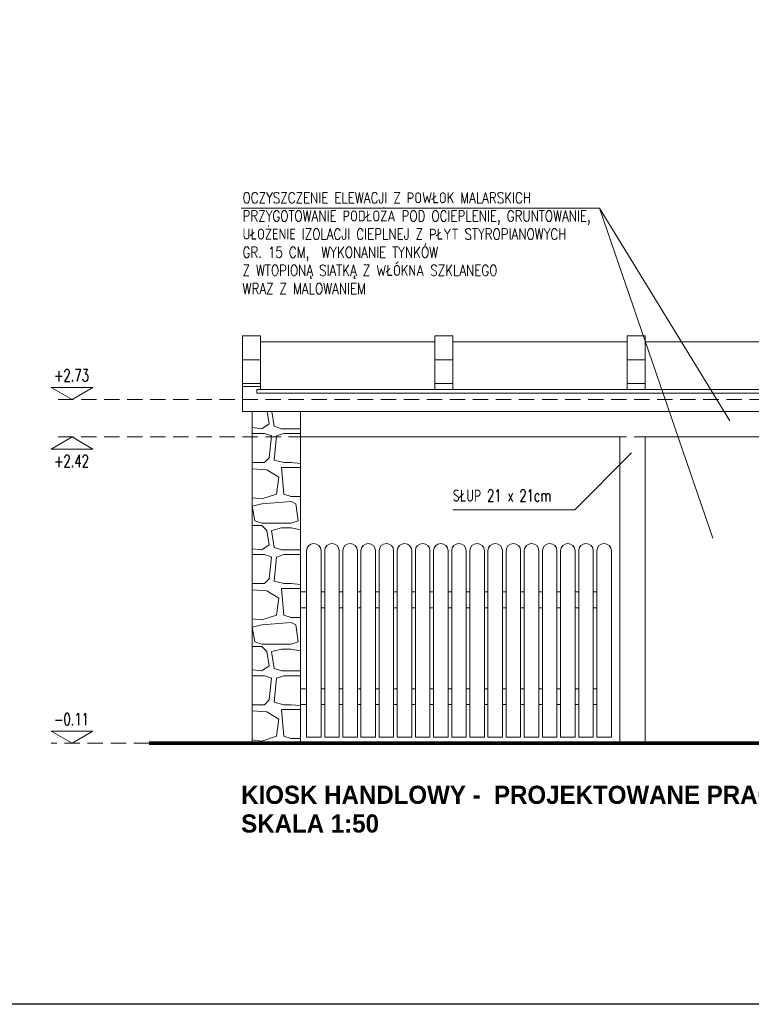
# Model space of a CAD drawing. Header units: millimetres. Extents: x 14400 to 93787, y -21104 to 39413.
# Tile 167 of 256: x 28120 to 28725, y 9527 to 10340. Entities that reach past the tile are written whole.
import ezdxf
from ezdxf.enums import TextEntityAlignment as Align

# ---------------------------------------------------------------- set-up
doc = ezdxf.new("R2010")
doc.units = ezdxf.units.MM
doc.linetypes.add('HIDDEN', pattern=[9.525, 6.35, -3.175])
for name, color, linetype, lineweight in [('!MODUS_HATCH', 4, 'Continuous', 5), ('!MODUS_OPIS', 3, 'Continuous', 13), ('__MODUS_ŚCIANY', 2, 'Continuous', 35), ('Cienka', 3, 'Continuous', 9), ('Opis', 8, 'Continuous', 13), ('Widok', 1, 'Continuous', 15)]:
    doc.layers.add(name, color=color, linetype=linetype, lineweight=lineweight)
doc.styles.add('ARCHETYP', font='romans.shx', dxfattribs={"height": 15})
doc.styles.add('STYLE10', font='arialbd.ttf')
doc.styles.add('TXT', font='simplex.shx', dxfattribs={"width": 0.8})

msp = doc.modelspace()

# ---------------------------------------------------------------- hatches: boundary and pattern name
at = {"layer": '!MODUS_HATCH'}
h = msp.add_hatch(dxfattribs=at)
h.set_pattern_fill('HSTON3E0', color=256, scale=2, angle=180, pattern_type=2)
h.set_pattern_definition([(180, (5744.09, -2), (-1e-14, -100), [6, -94]), (180, (5744.09, -98), (-1e-14, -100), [8, -92]), (180, (5744.09, -80), (-1e-14, -100), [8, -92]), (180, (5744.09, -76), (-1e-14, -100), [24, -76]), (184.76364, (5744.09, -58), (-4e-07, -100), [24.083, -1180.0763]), (184.76364, (5644.09, -58), (-4e-07, -100), [24.083, -1180.0763]), (184.76364, (5544.09, -58), (-4e-07, -100), [24.083, -1180.0763]), (184.76364, (5444.09, -58), (-4e-07, -100), [24.083, -1180.0763]), (184.76364, (5344.09, -58), (-4e-07, -100), [24.083, -1180.0763]), (184.76364, (5244.09, -58), (-4e-07, -100), [24.083, -1180.0763]), (184.76364, (5144.09, -58), (-4e-07, -100), [24.083, -1180.0763]), (184.76364, (5044.09, -58), (-4e-07, -100), [24.083, -1180.0763]), (184.76364, (4944.09, -58), (-4e-07, -100), [24.083, -1180.0763]), (184.76364, (4844.09, -58), (-4e-07, -100), [24.083, -1180.0763]), (184.76364, (4744.09, -58), (-4e-07, -100), [24.083, -1180.0763]), (184.76364, (4644.09, -58), (-4e-07, -100), [24.083, -1180.0763]), (180, (5744.09, -54), (-1e-14, -100), [0, -100]), (180, (5744.09, -26), (-1e-14, -100), [6, -94]), (180, (5744.09, -30), (-1e-14, -100), [0, -100]), (99.462326, (5726.09, -94), (5e-06, -99.999997), [12.16553, -596.1107]), (99.462326, (5710.09, -74), (5e-06, -99.999997), [12.16553, -596.1107]), (99.462326, (5654.09, -74), (5e-06, -99.999997), [12.16553, -596.1107]), (98.130104, (5680.09, -74), (5e-06, -100), [14.14214, -692.96466]), (291.8014, (5694.09, -82), (3e-06, -100), [10.7703, -527.74615]), (291.8014, (5594.09, -82), (3e-06, -100), [10.7703, -527.74615]), (270, (5660.09, -84), (100, -2e-14), [12, -88]), (82.875, (5692.09, -48), (1.14e-05, -100.000001), [16.1245, -790.10126]), (81.869904, (5732.09, -52), (2.4e-05, -100.000002), [14.14214, -692.96466]), (84.28943, (5660.09, -52), (2.15e-05, -100.0000025), [20.09975, -984.8878]), (90, (5674.09, -26), (-100, 6e-15), [20, -80]), (83.65982, (5726.09, -22), (2e-05, -100.0000007), [18.11077, -887.42773]), (96.340187, (5702.09, -26), (-3.4e-06, -100.0000004), [18.11077, -887.42773]), (99.462326, (5692.09, -96), (5e-06, -99.999997), [12.16553, -596.1107]), (99.462326, (5666.09, -94), (5e-06, -99.999997), [12.16553, -596.1107]), (98.130104, (5650.09, -74), (5e-06, -100), [14.14214, -692.96466]), (99.462326, (5676.09, -76), (5e-06, -99.999997), [12.16553, -596.1107]), (82.875, (5664.09, -50), (1.14e-05, -100.000001), [16.1245, -790.10126]), (102.5288, (5672.09, -24), (-7e-06, -99.999999), [18.4391, -903.5154]), (102.5288, (5572.09, -24), (-7e-06, -99.999999), [18.4391, -903.5154]), (96.340187, (5706.09, -24), (-3.4e-06, -100.0000004), [18.11077, -887.42773]), (84.28943, (5730.09, -24), (2.15e-05, -100.0000025), [20.09975, -984.8878]), (99.462326, (5714.09, -74), (5e-06, -99.999997), [12.16553, -596.1107]), (83.65982, (5688.09, -52), (2e-05, -100.0000007), [18.11077, -887.42773]), (95.194435, (5738.09, -52), (5.7e-06, -99.9999972), [22.09072, -1082.44543]), (180, (5686.09, -80), (-1e-14, -100), [16, -84]), (186.3402, (5704.09, -76), (6e-09, -100), [18.1108, -887.4277]), (186.3402, (5604.09, -76), (6e-09, -100), [18.1108, -887.4277]), (186.3402, (5504.09, -76), (6e-09, -100), [18.1108, -887.4277]), (186.3402, (5404.09, -76), (6e-09, -100), [18.1108, -887.4277]), (186.3402, (5304.09, -76), (6e-09, -100), [18.1108, -887.4277]), (186.3402, (5204.09, -76), (6e-09, -100), [18.1108, -887.4277]), (186.3402, (5104.09, -76), (6e-09, -100), [18.1108, -887.4277]), (186.3402, (5004.09, -76), (6e-09, -100), [18.1108, -887.4277]), (186.3402, (4904.09, -76), (6e-09, -100), [18.1108, -887.4277]), (189.4623, (5670.09, -78), (-1e-06, -100), [12.1655, -596.1107]), (189.4623, (5570.09, -78), (-1e-06, -100), [12.1655, -596.1107]), (189.4623, (5470.09, -78), (-1e-06, -100), [12.1655, -596.1107]), (189.4623, (5370.09, -78), (-1e-06, -100), [12.1655, -596.1107]), (189.4623, (5270.09, -78), (-1e-06, -100), [12.1655, -596.1107]), (189.4623, (5170.09, -78), (-1e-06, -100), [12.1655, -596.1107]), (172.875, (5672.09, -60), (2e-07, -100), [16.1245, -790.1013]), (172.875, (5572.09, -60), (2e-07, -100), [16.1245, -790.1013]), (172.875, (5472.09, -60), (2e-07, -100), [16.1245, -790.1013]), (172.875, (5372.09, -60), (2e-07, -100), [16.1245, -790.1013]), (172.875, (5272.09, -60), (2e-07, -100), [16.1245, -790.1013]), (172.875, (5172.09, -60), (2e-07, -100), [16.1245, -790.1013]), (172.875, (5072.09, -60), (2e-07, -100), [16.1245, -790.1013]), (172.875, (4972.09, -60), (2e-07, -100), [16.1245, -790.1013]), (168.69007, (5654.09, -82), (3e-07, -100), [10.198, -499.704]), (168.69007, (5554.09, -82), (3e-07, -100), [10.198, -499.704]), (168.69007, (5454.09, -82), (3e-07, -100), [10.198, -499.704]), (168.69007, (5354.09, -82), (3e-07, -100), [10.198, -499.704]), (168.69007, (5254.09, -82), (3e-07, -100), [10.198, -499.704]), (180, (5654.09, -54), (-1e-14, -100), [10, -90]), (180, (5682.09, -56), (-1e-14, -100), [12, -88]), (180, (5684.09, -32), (-1e-14, -100), [14, -86]), (180, (5654.09, -30), (-1e-14, -100), [10, -90]), (174.80557, (5666.09, -28), (3e-07, -100), [22.0907, -1082.4454]), (174.80557, (5566.09, -28), (3e-07, -100), [22.0907, -1082.4454]), (174.80557, (5466.09, -28), (3e-07, -100), [22.0907, -1082.4454]), (174.80557, (5366.09, -28), (3e-07, -100), [22.0907, -1082.4454]), (174.80557, (5266.09, -28), (3e-07, -100), [22.0907, -1082.4454]), (174.80557, (5166.09, -28), (3e-07, -100), [22.0907, -1082.4454]), (174.80557, (5066.09, -28), (3e-07, -100), [22.0907, -1082.4454]), (174.80557, (4966.09, -28), (3e-07, -100), [22.0907, -1082.4454]), (174.80557, (4866.09, -28), (3e-07, -100), [22.0907, -1082.4454]), (174.80557, (4766.09, -28), (3e-07, -100), [22.0907, -1082.4454]), (174.80557, (4666.09, -28), (3e-07, -100), [22.0907, -1082.4454]), (180, (5664.09, -2), (-1e-14, -100), [20, -80]), (187.125, (5696.09, -2), (-2e-07, -100), [16.1245, -790.1013]), (187.125, (5596.09, -2), (-2e-07, -100), [16.1245, -790.1013]), (187.125, (5496.09, -2), (-2e-07, -100), [16.1245, -790.1013]), (187.125, (5396.09, -2), (-2e-07, -100), [16.1245, -790.1013]), (187.125, (5296.09, -2), (-2e-07, -100), [16.1245, -790.1013]), (187.125, (5196.09, -2), (-2e-07, -100), [16.1245, -790.1013]), (187.125, (5096.09, -2), (-2e-07, -100), [16.1245, -790.1013]), (187.125, (4996.09, -2), (-2e-07, -100), [16.1245, -790.1013]), (187.125, (5696.09, -28), (-2e-07, -100), [16.1245, -790.1013]), (187.125, (5596.09, -28), (-2e-07, -100), [16.1245, -790.1013]), (187.125, (5496.09, -28), (-2e-07, -100), [16.1245, -790.1013]), (187.125, (5396.09, -28), (-2e-07, -100), [16.1245, -790.1013]), (187.125, (5296.09, -28), (-2e-07, -100), [16.1245, -790.1013]), (187.125, (5196.09, -28), (-2e-07, -100), [16.1245, -790.1013]), (187.125, (5096.09, -28), (-2e-07, -100), [16.1245, -790.1013]), (187.125, (4996.09, -28), (-2e-07, -100), [16.1245, -790.1013]), (180, (5722.09, -2), (-1e-14, -100), [10, -90]), (175.6013, (5724.09, -32), (-4e-07, -100), [26.077, -1277.7637]), (175.6013, (5624.09, -32), (-4e-07, -100), [26.077, -1277.7637]), (175.6013, (5524.09, -32), (-4e-07, -100), [26.077, -1277.7637]), (175.6013, (5424.09, -32), (-4e-07, -100), [26.077, -1277.7637]), (175.6013, (5324.09, -32), (-4e-07, -100), [26.077, -1277.7637]), (175.6013, (5224.09, -32), (-4e-07, -100), [26.077, -1277.7637]), (175.6013, (5124.09, -32), (-4e-07, -100), [26.077, -1277.7637]), (175.6013, (5024.09, -32), (-4e-07, -100), [26.077, -1277.7637]), (175.6013, (4924.09, -32), (-4e-07, -100), [26.077, -1277.7637]), (175.6013, (4824.09, -32), (-4e-07, -100), [26.077, -1277.7637]), (175.6013, (4724.09, -32), (-4e-07, -100), [26.077, -1277.7637]), (175.6013, (4624.09, -32), (-4e-07, -100), [26.077, -1277.7637]), (175.6013, (4524.09, -32), (-4e-07, -100), [26.077, -1277.7637]), (172.875, (5720.09, -56), (2e-07, -100), [16.1245, -790.1013]), (172.875, (5620.09, -56), (2e-07, -100), [16.1245, -790.1013]), (172.875, (5520.09, -56), (2e-07, -100), [16.1245, -790.1013]), (172.875, (5420.09, -56), (2e-07, -100), [16.1245, -790.1013]), (172.875, (5320.09, -56), (2e-07, -100), [16.1245, -790.1013]), (172.875, (5220.09, -56), (2e-07, -100), [16.1245, -790.1013]), (172.875, (5120.09, -56), (2e-07, -100), [16.1245, -790.1013]), (172.875, (5020.09, -56), (2e-07, -100), [16.1245, -790.1013]), (186.3402, (5704.09, -56), (6e-09, -100), [18.1108, -887.4277]), (186.3402, (5604.09, -56), (6e-09, -100), [18.1108, -887.4277]), (186.3402, (5504.09, -56), (6e-09, -100), [18.1108, -887.4277]), (186.3402, (5404.09, -56), (6e-09, -100), [18.1108, -887.4277]), (186.3402, (5304.09, -56), (6e-09, -100), [18.1108, -887.4277]), (186.3402, (5204.09, -56), (6e-09, -100), [18.1108, -887.4277]), (186.3402, (5104.09, -56), (6e-09, -100), [18.1108, -887.4277]), (186.3402, (5004.09, -56), (6e-09, -100), [18.1108, -887.4277]), (186.3402, (4904.09, -56), (6e-09, -100), [18.1108, -887.4277]), (98.130104, (5730.09, -96), (5e-06, -100), [14.14214, -692.96466]), (180, (5720.09, -78), (-1e-14, -100), [18, -82]), (173.6598, (5720.09, -98), (-6e-09, -100), [18.1108, -887.4277]), (173.6598, (5620.09, -98), (-6e-09, -100), [18.1108, -887.4277]), (173.6598, (5520.09, -98), (-6e-09, -100), [18.1108, -887.4277]), (173.6598, (5420.09, -98), (-6e-09, -100), [18.1108, -887.4277]), (173.6598, (5320.09, -98), (-6e-09, -100), [18.1108, -887.4277]), (173.6598, (5220.09, -98), (-6e-09, -100), [18.1108, -887.4277]), (173.6598, (5120.09, -98), (-6e-09, -100), [18.1108, -887.4277]), (173.6598, (5020.09, -98), (-6e-09, -100), [18.1108, -887.4277]), (173.6598, (4920.09, -98), (-6e-09, -100), [18.1108, -887.4277]), (187.125, (5686.09, -98), (-2e-07, -100), [16.1245, -790.1013]), (187.125, (5586.09, -98), (-2e-07, -100), [16.1245, -790.1013]), (187.125, (5486.09, -98), (-2e-07, -100), [16.1245, -790.1013]), (187.125, (5386.09, -98), (-2e-07, -100), [16.1245, -790.1013]), (187.125, (5286.09, -98), (-2e-07, -100), [16.1245, -790.1013]), (187.125, (5186.09, -98), (-2e-07, -100), [16.1245, -790.1013]), (187.125, (5086.09, -98), (-2e-07, -100), [16.1245, -790.1013]), (187.125, (4986.09, -98), (-2e-07, -100), [16.1245, -790.1013]), (180, (5654.09, -98), (-1e-14, -100), [10, -90]), (14.03625, (5712.09, -62), (1e-05, -100), [8.2462, -404.0644]), (14.03625, (5612.09, -62), (1e-05, -100), [8.2462, -404.0644]), (14.03625, (5512.09, -62), (1e-05, -100), [8.2462, -404.0644]), (14.03625, (5412.09, -62), (1e-05, -100), [8.2462, -404.0644]), (116.56505, (5674.09, -64), (-2e-06, -100), [4.47214, -219.13466]), (45, (5652.09, -62), (1e-05, -100), [5.65685, -135.7645]), (180, (5722.09, -26), (-1e-14, -100), [10, -90]), (333.43495, (5644.09, -58), (-5e-06, -100), [4.4721, -219.13466]), (333.43495, (5544.09, -58), (-5e-06, -100), [4.4721, -219.13466]), (18.43495, (5644.09, -76), (1e-05, -100), [6.3246, -309.9032]), (18.43495, (5544.09, -76), (1e-05, -100), [6.3246, -309.9032]), (18.43495, (5444.09, -76), (1e-05, -100), [6.3246, -309.9032]), (161.56505, (5720.09, -76), (2e-07, -100), [6.3246, -309.9032]), (161.56505, (5620.09, -76), (2e-07, -100), [6.3246, -309.9032]), (161.56505, (5520.09, -76), (2e-07, -100), [6.3246, -309.9032]), (146.30993, (5686.09, -78), (3e-06, -100), [7.2111, -353.344]), (146.30993, (5586.09, -78), (3e-06, -100), [7.2111, -353.344]), (146.30993, (5486.09, -78), (3e-06, -100), [7.2111, -353.344]), (123.69007, (5670.09, -100), (4e-06, -100), [7.2111, -353.344]), (123.69007, (5570.09, -100), (4e-06, -100), [7.2111, -353.344]), (135, (5702.09, -96), (-5e-15, -100), [5.65685, -135.7645]), (161.56505, (5736.09, -98), (2e-07, -100), [6.3246, -309.9032]), (161.56505, (5636.09, -98), (2e-07, -100), [6.3246, -309.9032]), (161.56505, (5536.09, -98), (2e-07, -100), [6.3246, -309.9032]), (146.30993, (5680.09, -30), (3e-06, -100), [7.2111, -353.344]), (146.30993, (5580.09, -30), (3e-06, -100), [7.2111, -353.344]), (146.30993, (5480.09, -30), (3e-06, -100), [7.2111, -353.344]), (161.56505, (5712.09, -26), (2e-07, -100), [6.3246, -309.9032]), (161.56505, (5612.09, -26), (2e-07, -100), [6.3246, -309.9032]), (161.56505, (5512.09, -26), (2e-07, -100), [6.3246, -309.9032]), (135, (5670.09, -56), (-5e-15, -100), [8.4853, -132.9361]), (315, (5686.09, -80), (-2e-14, -100), [5.65685, -135.7645]), (341.56505, (5654.09, -82), (-6e-06, -100), [6.3246, -309.9032]), (341.56505, (5554.09, -82), (-6e-06, -100), [6.3246, -309.9032]), (341.56505, (5454.09, -82), (-6e-06, -100), [6.3246, -309.9032]), (315, (5720.09, -78), (-2e-14, -100), [5.65685, -135.7645]), (303.69007, (5704.09, -56), (7e-06, -100), [7.2111, -353.344]), (303.69007, (5604.09, -56), (7e-06, -100), [7.2111, -353.344]), (329.03624, (5724.09, -32), (-7e-06, -100), [11.662, -571.4333]), (329.03624, (5624.09, -32), (-7e-06, -100), [11.662, -571.4333]), (329.03624, (5524.09, -32), (-7e-06, -100), [11.662, -571.4333]), (329.03624, (5424.09, -32), (-7e-06, -100), [11.662, -571.4333]), (329.03624, (5324.09, -32), (-7e-06, -100), [11.662, -571.4333]), (341.56505, (5684.09, -32), (-6e-06, -100), [6.3246, -309.9032]), (341.56505, (5584.09, -32), (-6e-06, -100), [6.3246, -309.9032]), (341.56505, (5484.09, -32), (-6e-06, -100), [6.3246, -309.9032]), (345.96376, (5654.09, -30), (-3e-06, -100), [8.2462, -404.0644]), (345.96376, (5554.09, -30), (-3e-06, -100), [8.2462, -404.0644]), (345.96376, (5454.09, -30), (-3e-06, -100), [8.2462, -404.0644]), (345.96376, (5354.09, -30), (-3e-06, -100), [8.2462, -404.0644]), (315, (5664.09, -2), (-2e-14, -100), [5.65685, -135.7645]), (303.69007, (5696.09, -2), (7e-06, -100), [7.2111, -353.344]), (303.69007, (5596.09, -2), (7e-06, -100), [7.2111, -353.344]), (341.56505, (5722.09, -2), (-6e-06, -100), [6.3246, -309.9032]), (341.56505, (5622.09, -2), (-6e-06, -100), [6.3246, -309.9032]), (341.56505, (5522.09, -2), (-6e-06, -100), [6.3246, -309.9032]), (198.43495, (5738.09, -2), (-2e-07, -100), [6.3246, -309.9032]), (198.43495, (5638.09, -2), (-2e-07, -100), [6.3246, -309.9032]), (198.43495, (5538.09, -2), (-2e-07, -100), [6.3246, -309.9032]), (198.43495, (5680.09, -4), (-2e-07, -100), [6.3246, -309.9032]), (198.43495, (5580.09, -4), (-2e-07, -100), [6.3246, -309.9032]), (198.43495, (5480.09, -4), (-2e-07, -100), [6.3246, -309.9032]), (206.56505, (5670.09, -32), (-2e-06, -100), [4.4721, -219.13466]), (206.56505, (5570.09, -32), (-2e-06, -100), [4.4721, -219.13466]), (206.56505, (5698.09, -30), (-2e-06, -100), [4.4721, -219.13466]), (206.56505, (5598.09, -30), (-2e-06, -100), [4.4721, -219.13466]), (194.03624, (5686.09, -58), (-1e-07, -100), [8.2462, -404.0644]), (194.03624, (5586.09, -58), (-1e-07, -100), [8.2462, -404.0644]), (194.03624, (5486.09, -58), (-1e-07, -100), [8.2462, -404.0644]), (194.03624, (5386.09, -58), (-1e-07, -100), [8.2462, -404.0644]), (198.43495, (5670.09, -80), (-2e-07, -100), [6.3246, -309.9032]), (198.43495, (5570.09, -80), (-2e-07, -100), [6.3246, -309.9032]), (198.43495, (5470.09, -80), (-2e-07, -100), [6.3246, -309.9032]), (194.03624, (5736.09, -80), (-1e-07, -100), [8.2462, -404.0644]), (194.03624, (5636.09, -80), (-1e-07, -100), [8.2462, -404.0644]), (194.03624, (5536.09, -80), (-1e-07, -100), [8.2462, -404.0644]), (194.03624, (5436.09, -80), (-1e-07, -100), [8.2462, -404.0644]), (206.56505, (5702.09, -78), (-2e-06, -100), [8.9443, -214.6625]), (206.56505, (5602.09, -78), (-2e-06, -100), [8.9443, -214.6625]), (180, (5744.09, -30), (-1e-14, -100), [8, -92]), (206.56505, (5712.09, -2), (-2e-06, -100), [8.9443, -214.6625]), (206.56505, (5612.09, -2), (-2e-06, -100), [8.9443, -214.6625]), (33.69006, (5666.09, -28), (5e-07, -100), [7.2111, -353.344]), (33.69006, (5566.09, -28), (5e-07, -100), [7.2111, -353.344]), (33.69006, (5466.09, -28), (5e-07, -100), [7.2111, -353.344]), (165.96376, (5738.09, -26), (1e-07, -100), [8.2462, -404.0644]), (165.96376, (5638.09, -26), (1e-07, -100), [8.2462, -404.0644]), (165.96376, (5538.09, -26), (1e-07, -100), [8.2462, -404.0644]), (165.96376, (5438.09, -26), (1e-07, -100), [8.2462, -404.0644]), (45, (5722.09, -26), (1e-05, -100), [5.65685, -135.7645]), (18.43495, (5720.09, -56), (1e-05, -100), [12.6491, -303.5786]), (18.43495, (5620.09, -56), (1e-05, -100), [12.6491, -303.5786]), (18.43495, (5520.09, -56), (1e-05, -100), [12.6491, -303.5786]), (161.56505, (5744.09, -54), (2e-07, -100), [6.3246, -309.9032]), (161.56505, (5644.09, -54), (2e-07, -100), [6.3246, -309.9032]), (161.56505, (5544.09, -54), (2e-07, -100), [6.3246, -309.9032]), (33.69006, (5682.09, -56), (5e-07, -100), [7.2111, -353.344]), (33.69006, (5582.09, -56), (5e-07, -100), [7.2111, -353.344]), (33.69006, (5482.09, -56), (5e-07, -100), [7.2111, -353.344]), (18.43495, (5654.09, -54), (1e-05, -100), [6.3246, -309.9032]), (18.43495, (5554.09, -54), (1e-05, -100), [6.3246, -309.9032]), (18.43495, (5454.09, -54), (1e-05, -100), [6.3246, -309.9032]), (18.43495, (5670.09, -78), (1e-05, -100), [6.3246, -309.9032]), (18.43495, (5570.09, -78), (1e-05, -100), [6.3246, -309.9032]), (18.43495, (5470.09, -78), (1e-05, -100), [6.3246, -309.9032]), (18.43495, (5704.09, -76), (1e-05, -100), [6.3246, -309.9032]), (18.43495, (5604.09, -76), (1e-05, -100), [6.3246, -309.9032]), (18.43495, (5504.09, -76), (1e-05, -100), [6.3246, -309.9032]), (33.69006, (5720.09, -98), (5e-07, -100), [7.2111, -353.344]), (33.69006, (5620.09, -98), (5e-07, -100), [7.2111, -353.344]), (33.69006, (5520.09, -98), (5e-07, -100), [7.2111, -353.344]), (18.43495, (5654.09, -98), (1e-05, -100), [6.3246, -309.9032]), (18.43495, (5554.09, -98), (1e-05, -100), [6.3246, -309.9032]), (18.43495, (5454.09, -98), (1e-05, -100), [6.3246, -309.9032]), (18.43495, (5686.09, -98), (1e-05, -100), [6.3246, -309.9032]), (18.43495, (5586.09, -98), (1e-05, -100), [6.3246, -309.9032]), (18.43495, (5486.09, -98), (1e-05, -100), [6.3246, -309.9032]), (18.43495, (5696.09, -28), (1e-05, -100), [6.3246, -309.9032]), (18.43495, (5596.09, -28), (1e-05, -100), [6.3246, -309.9032]), (18.43495, (5496.09, -28), (1e-05, -100), [6.3246, -309.9032]), (303.69007, (5654.09, -74), (7e-06, -100), [7.2111, -353.344]), (303.69007, (5554.09, -74), (7e-06, -100), [7.2111, -353.344]), (153.43495, (5704.09, -54), (2e-06, -100), [13.4164, -210.1904]), (153.43495, (5604.09, -54), (2e-06, -100), [13.4164, -210.1904])])
h.paths.add_polyline_path([(28311.99179, 10016.39424), (28351.99179, 10016.39424), (28351.99179, 9742.23322), (28311.99179, 9742.23322)])

# ---------------------------------------------------------------- linework, layer by layer
at = {"layer": '!MODUS_OPIS'}
for points in [[(28163.12824, 10026.23322), (28180.44875, 10036.23322), (28145.80774, 10036.23322)], [(28163.12824, 9995.23322), (28180.44875, 9985.23322), (28145.80774, 9985.23322)], [(28163.12824, 9742.23322), (28180.44875, 9752.23322), (28145.80774, 9752.23322)]]:
    msp.add_lwpolyline(points, close=True, dxfattribs=at)
at = {"layer": '!MODUS_OPIS', "linetype": 'HIDDEN', "ltscale": 2}
for points in [[(29383.49179, 10026.23322), (28145.80774, 10026.23322)], [(29383.49179, 9995.23322), (28145.80774, 9995.23322)], [(28226.81838, 9742.23322), (28145.80774, 9742.23322)]]:
    msp.add_lwpolyline(points, dxfattribs=at)
at = {"layer": '__MODUS_ŚCIANY', "ltscale": 2, "const_width": 3}
msp.add_lwpolyline([(28226.81838, 9742.23322), (28879.12221, 9742.23322), (28963.43555, 9747.23322), (29559.62994, 9747.23322)], dxfattribs=at)
at = {"layer": 'Cienka', "ltscale": 2}
for points in [[(28362.99179, 9907.23322), (28362.99179, 9907.23322, -0.414213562), (28368.99179, 9901.23322), (28368.99179, 9747.23322), (28356.99179, 9747.23322), (28356.99179, 9901.23322, -0.414213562)], [(28377.99179, 9907.23322), (28377.99179, 9907.23322, -0.414213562), (28383.99179, 9901.23322), (28383.99179, 9747.23322), (28371.99179, 9747.23322), (28371.99179, 9901.23322, -0.414213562)], [(28392.99179, 9907.23322), (28392.99179, 9907.23322, -0.414213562), (28398.99179, 9901.23322), (28398.99179, 9747.23322), (28386.99179, 9747.23322), (28386.99179, 9901.23322, -0.414213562)], [(28407.99179, 9907.23322), (28407.99179, 9907.23322, -0.414213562), (28413.99179, 9901.23322), (28413.99179, 9747.23322), (28401.99179, 9747.23322), (28401.99179, 9901.23322, -0.414213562)], [(28422.99179, 9907.23322), (28422.99179, 9907.23322, -0.414213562), (28428.99179, 9901.23322), (28428.99179, 9747.23322), (28416.99179, 9747.23322), (28416.99179, 9901.23322, -0.414213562)], [(28437.99179, 9907.23322), (28437.99179, 9907.23322, -0.414213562), (28443.99179, 9901.23322), (28443.99179, 9747.23322), (28431.99179, 9747.23322), (28431.99179, 9901.23322, -0.414213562)], [(28452.99179, 9907.23322), (28452.99179, 9907.23322, -0.414213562), (28458.99179, 9901.23322), (28458.99179, 9747.23322), (28446.99179, 9747.23322), (28446.99179, 9901.23322, -0.414213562)], [(28467.99179, 9907.23322), (28467.99179, 9907.23322, -0.414213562), (28473.99179, 9901.23322), (28473.99179, 9747.23322), (28461.99179, 9747.23322), (28461.99179, 9901.23322, -0.414213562)], [(28482.99179, 9907.23322), (28482.99179, 9907.23322, -0.414213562), (28488.99179, 9901.23322), (28488.99179, 9747.23322), (28476.99179, 9747.23322), (28476.99179, 9901.23322, -0.414213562)], [(28497.99179, 9907.23322), (28497.99179, 9907.23322, -0.414213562), (28503.99179, 9901.23322), (28503.99179, 9747.23322), (28491.99179, 9747.23322), (28491.99179, 9901.23322, -0.414213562)], [(28512.99179, 9907.23322), (28512.99179, 9907.23322, -0.414213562), (28518.99179, 9901.23322), (28518.99179, 9747.23322), (28506.99179, 9747.23322), (28506.99179, 9901.23322, -0.414213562)], [(28527.99179, 9907.23322), (28527.99179, 9907.23322, -0.414213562), (28533.99179, 9901.23322), (28533.99179, 9747.23322), (28521.99179, 9747.23322), (28521.99179, 9901.23322, -0.414213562)], [(28542.99179, 9907.23322), (28542.99179, 9907.23322, -0.414213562), (28548.99179, 9901.23322), (28548.99179, 9747.23322), (28536.99179, 9747.23322), (28536.99179, 9901.23322, -0.414213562)], [(28557.99179, 9907.23322), (28557.99179, 9907.23322, -0.414213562), (28563.99179, 9901.23322), (28563.99179, 9747.23322), (28551.99179, 9747.23322), (28551.99179, 9901.23322, -0.414213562)], [(28572.99179, 9907.23322), (28572.99179, 9907.23322, -0.414213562), (28578.99179, 9901.23322), (28578.99179, 9747.23322), (28566.99179, 9747.23322), (28566.99179, 9901.23322, -0.414213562)], [(28587.99179, 9907.23322), (28587.99179, 9907.23322, -0.414213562), (28593.99179, 9901.23322), (28593.99179, 9747.23322), (28581.99179, 9747.23322), (28581.99179, 9901.23322, -0.414213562)], [(28602.99179, 9907.23322), (28602.99179, 9907.23322, -0.414213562), (28608.99179, 9901.23322), (28608.99179, 9747.23322), (28596.99179, 9747.23322), (28596.99179, 9901.23322, -0.414213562)]]:
    msp.add_lwpolyline(points, format="xyb", close=True, dxfattribs=at)
for points in [[(28351.99179, 9867.23322), (28356.99179, 9867.23322)], [(28368.99179, 9867.23322), (28371.99179, 9867.23322)], [(28383.99179, 9867.23322), (28386.99179, 9867.23322)], [(28398.99179, 9867.23322), (28401.99179, 9867.23322)], [(28413.99179, 9867.23322), (28416.99179, 9867.23322)], [(28428.99179, 9867.23322), (28431.99179, 9867.23322)], [(28443.99179, 9867.23322), (28446.99179, 9867.23322)], [(28458.99179, 9867.23322), (28461.99179, 9867.23322)], [(28473.99179, 9867.23322), (28476.99179, 9867.23322)], [(28488.99179, 9867.23322), (28491.99179, 9867.23322)], [(28503.99179, 9867.23322), (28506.99179, 9867.23322)], [(28518.99179, 9867.23322), (28521.99179, 9867.23322)], [(28533.99179, 9867.23322), (28536.99179, 9867.23322)], [(28548.99179, 9867.23322), (28551.99179, 9867.23322)], [(28563.99179, 9867.23322), (28566.99179, 9867.23322)], [(28578.99179, 9867.23322), (28581.99179, 9867.23322)], [(28593.99179, 9867.23322), (28596.99179, 9867.23322)], [(28356.99179, 9854.23322), (28351.99179, 9854.23322)], [(28371.99179, 9854.23322), (28368.99179, 9854.23322)], [(28386.99179, 9854.23322), (28383.99179, 9854.23322)], [(28401.99179, 9854.23322), (28398.99179, 9854.23322)], [(28416.99179, 9854.23322), (28413.99179, 9854.23322)], [(28431.99179, 9854.23322), (28428.99179, 9854.23322)], [(28446.99179, 9854.23322), (28443.99179, 9854.23322)], [(28461.99179, 9854.23322), (28458.99179, 9854.23322)], [(28476.99179, 9854.23322), (28473.99179, 9854.23322)], [(28491.99179, 9854.23322), (28488.99179, 9854.23322)], [(28506.99179, 9854.23322), (28503.99179, 9854.23322)], [(28521.99179, 9854.23322), (28518.99179, 9854.23322)], [(28536.99179, 9854.23322), (28533.99179, 9854.23322)], [(28551.99179, 9854.23322), (28548.99179, 9854.23322)], [(28566.99179, 9854.23322), (28563.99179, 9854.23322)], [(28581.99179, 9854.23322), (28578.99179, 9854.23322)], [(28596.99179, 9854.23322), (28593.99179, 9854.23322)], [(28356.99179, 9787.23322), (28351.99179, 9787.23322)], [(28371.99179, 9787.23322), (28368.99179, 9787.23322)], [(28386.99179, 9787.23322), (28383.99179, 9787.23322)], [(28401.99179, 9787.23322), (28398.99179, 9787.23322)], [(28416.99179, 9787.23322), (28413.99179, 9787.23322)], [(28431.99179, 9787.23322), (28428.99179, 9787.23322)], [(28446.99179, 9787.23322), (28443.99179, 9787.23322)], [(28461.99179, 9787.23322), (28458.99179, 9787.23322)], [(28476.99179, 9787.23322), (28473.99179, 9787.23322)], [(28491.99179, 9787.23322), (28488.99179, 9787.23322)], [(28506.99179, 9787.23322), (28503.99179, 9787.23322)], [(28521.99179, 9787.23322), (28518.99179, 9787.23322)], [(28536.99179, 9787.23322), (28533.99179, 9787.23322)], [(28551.99179, 9787.23322), (28548.99179, 9787.23322)], [(28566.99179, 9787.23322), (28563.99179, 9787.23322)], [(28581.99179, 9787.23322), (28578.99179, 9787.23322)], [(28596.99179, 9787.23322), (28593.99179, 9787.23322)], [(28356.99179, 9774.23322), (28351.99179, 9774.23322)], [(28371.99179, 9774.23322), (28368.99179, 9774.23322)], [(28386.99179, 9774.23322), (28383.99179, 9774.23322)], [(28401.99179, 9774.23322), (28398.99179, 9774.23322)], [(28416.99179, 9774.23322), (28413.99179, 9774.23322)], [(28431.99179, 9774.23322), (28428.99179, 9774.23322)], [(28446.99179, 9774.23322), (28443.99179, 9774.23322)], [(28461.99179, 9774.23322), (28458.99179, 9774.23322)], [(28476.99179, 9774.23322), (28473.99179, 9774.23322)], [(28491.99179, 9774.23322), (28488.99179, 9774.23322)], [(28506.99179, 9774.23322), (28503.99179, 9774.23322)], [(28521.99179, 9774.23322), (28518.99179, 9774.23322)], [(28536.99179, 9774.23322), (28533.99179, 9774.23322)], [(28551.99179, 9774.23322), (28548.99179, 9774.23322)], [(28566.99179, 9774.23322), (28563.99179, 9774.23322)], [(28581.99179, 9774.23322), (28578.99179, 9774.23322)], [(28596.99179, 9774.23322), (28593.99179, 9774.23322)]]:
    msp.add_lwpolyline(points, dxfattribs=at)
at = {"layer": 'DEFPOINTS', "color": 1, "ltscale": 2}
msp.add_lwpolyline([(27619.20481, 11825.55027), (33363.29476, 11825.55027), (33363.29476, 9526.61475), (27619.20481, 9526.61475)], close=True, dxfattribs=at)
at = {"layer": 'Opis', "color": 6, "ltscale": 0.7}
for points in [[(28302.87204, 10184.21755), (28599.22569, 10184.21755), (28706.82558, 10008.53459)], [(28599.22569, 10184.21755), (28692.90989, 9911.61351)]]:
    msp.add_lwpolyline(points, dxfattribs=at)
at = {"layer": 'Opis'}
for points in [[(28625.7138, 9982.01876), (28578.81273, 9935.11769)], [(28477.92922, 9935.11769), (28578.81273, 9935.11769)]]:
    msp.add_lwpolyline(points, dxfattribs=at)
at = {"layer": 'Widok', "ltscale": 2}
for points in [[(28303.99179, 10078.69199), (28318.99179, 10078.69199), (28318.99179, 10059.08589), (28303.99179, 10059.08589)], [(28462.99179, 10078.69199), (28477.99179, 10078.69199), (28477.99179, 10059.08589), (28462.99179, 10059.08589)], [(28621.99179, 10078.69199), (28636.99179, 10078.69199), (28636.99179, 10059.08589), (28621.99179, 10059.08589)], [(28303.99179, 10039.40704), (28318.99179, 10039.40704), (28318.99179, 10036.87403), (28303.99179, 10036.87403)], [(29419.99179, 10034.40704), (28315.99179, 10034.40704), (28315.99179, 10031.40704), (29419.99179, 10031.40704)]]:
    msp.add_lwpolyline(points, close=True, dxfattribs=at)
for points in [[(28318.99179, 10073.69199), (28462.99179, 10073.69199)], [(28477.99179, 10073.69199), (28621.99179, 10073.69199)], [(28636.99179, 10073.69199), (28780.99179, 10073.69199)], [(28780.99179, 10034.40704), (28636.99179, 10034.40704), (28636.99179, 10039.40704), (28621.99179, 10039.40704), (28621.99179, 10034.40704), (28477.99179, 10034.40704), (28477.99179, 10039.40704), (28462.99179, 10039.40704), (28462.99179, 10034.40704), (28318.99179, 10034.40704), (28318.99179, 10036.87403), (28303.99179, 10036.87403), (28303.99179, 10016.39424), (29431.99179, 10016.39424)], [(28311.99179, 10016.39424), (28311.99179, 9742.23322)], [(28351.99179, 9742.23322), (28351.99179, 10016.39424)], [(28351.99179, 9995.23322), (28615.99179, 9995.23322)], [(28615.99179, 9742.23322), (28615.99179, 9995.23322)], [(28636.99179, 9742.23322), (28636.99179, 9995.23322)], [(28636.99179, 9995.23322), (28961.99179, 9995.23322)]]:
    msp.add_lwpolyline(points, dxfattribs=at)
at = {"layer": 'Widok', "color": 1}
for points in [[(28303.99179, 10059.08589), (28318.99179, 10059.08589), (28318.99179, 10039.40704), (28303.99179, 10039.40704)], [(28462.99179, 10059.08589), (28477.99179, 10059.08589), (28477.99179, 10039.40704), (28462.99179, 10039.40704)], [(28621.99179, 10059.08589), (28636.99179, 10059.08589), (28636.99179, 10039.40704), (28621.99179, 10039.40704)]]:
    msp.add_lwpolyline(points, close=True, dxfattribs=at)

# ---------------------------------------------------------------- texts
at = {"layer": '!MODUS_OPIS', "style": 'TXT', "width": 0.7}
for s, p in [('+2.73', (28162.67141, 10041.11628)), ('+2.42', (28162.67141, 9970.35016)), ('-0.11', (28162.67141, 9757.11628))]:
    msp.add_text(s, height=10, dxfattribs=at).set_placement(p, align=Align.CENTER)
at = {"layer": 'Opis', "style": 'ARCHETYP', "width": 0.7}
msp.add_text('SŁUP 21 x 21cm', height=10, rotation=359.99999996, dxfattribs=at).set_placement((28477.92922, 9941.81852))
at = {"layer": 'Opis', "ltscale": 0.7, "style": 'STYLE10', "width": 0.95}
for s, p in [('KIOSK HANDLOWY -  PROJEKTOWANE PRACE- WIDOK W1', (28302.94516, 9692.17724)), ('SKALA 1:50', (28302.94515, 9668.48185))]:
    msp.add_text(s, height=15, rotation=359.99998992, dxfattribs=at).set_placement(p)
at = {"layer": 'Opis', "color": 6, "ltscale": 0.7, "insert": (28304.09145, 10227.30646), "char_height": 9, "attachment_point": 1, "style": 'TXT'}
msp.add_mtext_dynamic_manual_height_columns('\\P\\POCZYSZCZENIE ELEWACJI Z POWŁOK MALARSKICH\\PPRZYGOTOWANIE PODŁOŻA POD OCIEPLENIE, GRUNTOWANIE, UŁOŻENIE IZOLACJI CIEPLNEJ Z PŁYT STYROPIANOWYCH GR. 15 CM,  WYKONANIE TYNKÓW \\PZ WTOPIONĄ SIATKĄ Z WŁÓKNA SZKLANEGO \\PWRAZ Z MALOWANIEM', width=312.327532, gutter_width=12.5, heights=[0], dxfattribs=at)

doc.saveas('drawing.dxf')
